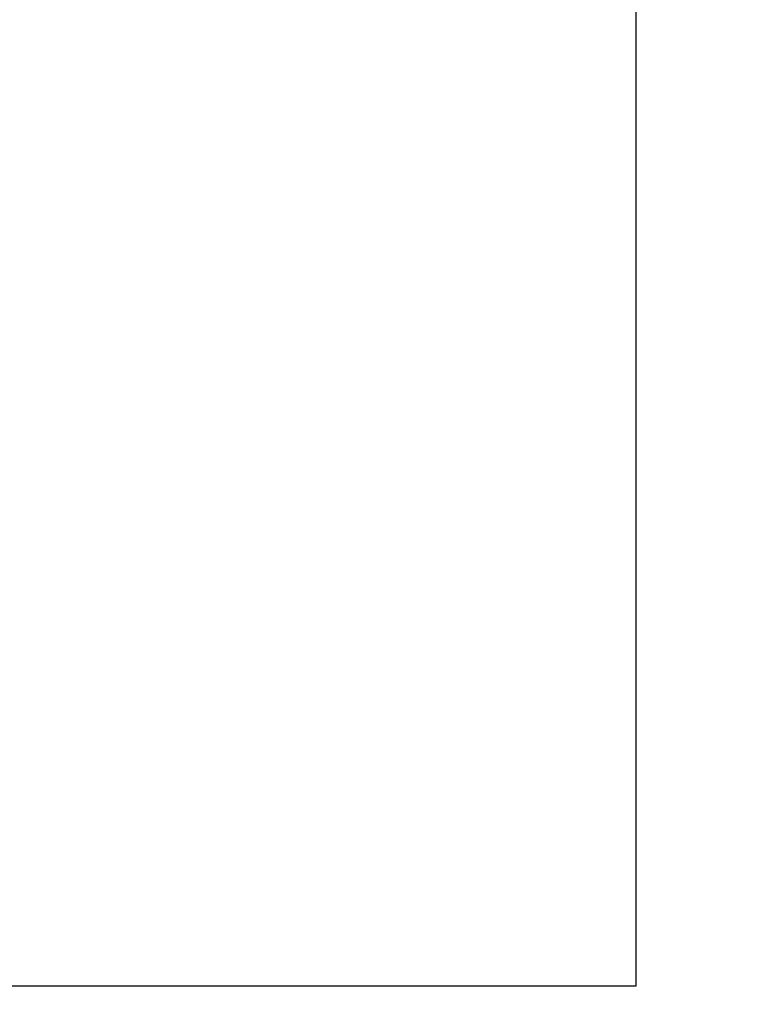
# Model space of a CAD drawing. Header units: millimetres. Extents: x 269 to 445, y 52 to 491.
# Tile 36 of 88: x 348.47 to 352.91, y 95.59 to 101.5. Entities that reach past the tile are written whole.
import ezdxf

# ---------------------------------------------------------------- set-up
doc = ezdxf.new("R2010")
doc.units = ezdxf.units.MM
doc.header["$LTSCALE"] = 47.498
doc.layers.get('0').update_dxf_attribs({"linetype": 'CONTINUOUS'})
doc.layers.add('KONSTR_EL', color=7, linetype='CONTINUOUS')

msp = doc.modelspace()

# ---------------------------------------------------------------- linework, layer by layer
at = {"color": 7, "linetype": 'CONTINUOUS'}
msp.add_arc((356.8653, 90.996), 60, 5.73917, 174.26083, dxfattribs=at)
at = {"layer": 'KONSTR_EL', "color": 4, "linetype": 'CONTINUOUS'}
for p, q in [((352.1653, 107.3333), (352.1653, 95.696)), ((352.1653, 95.696), (340.5279, 95.696))]:
    msp.add_line(p, q, dxfattribs=at)
for radius in [34, 27.2, 20.4]:
    msp.add_circle((356.8653, 90.996), radius, dxfattribs=at)
for start, end in [(180, 90), (106.04967, 163.95033)]:
    msp.add_arc((356.8653, 90.996), 17, start, end, dxfattribs=at)

doc.saveas('drawing.dxf')
